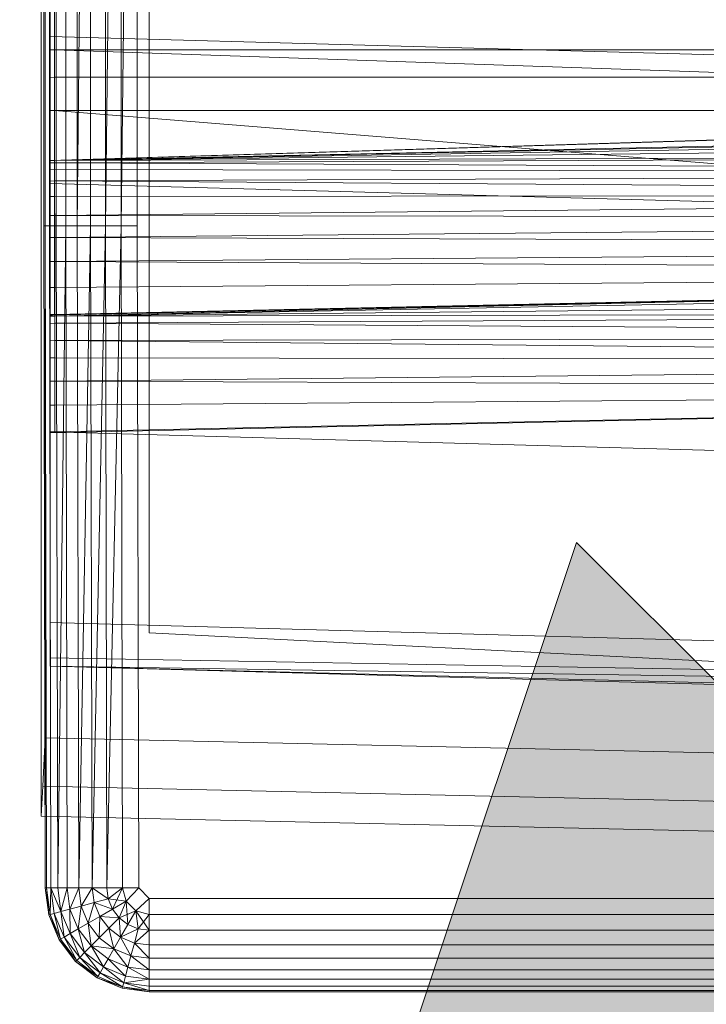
# Model space of a CAD drawing. Header units: metres. Extents: x 397.7 to 427.5, y 12.7 to 28.4.
# Tile 83 of 89: x 407.5496 to 407.6464, y 27.0295 to 27.1684. Entities that reach past the tile are written whole.
import ezdxf

# ---------------------------------------------------------------- set-up
doc = ezdxf.new("R2010")
doc.units = ezdxf.units.M
doc.layers.add('A-DETL-____-MBND', color=7, linetype='Continuous', lineweight=18)
doc.layers.add('A-DETL-GENF-OTLN', color=7, linetype='Continuous', lineweight=18)

# ---------------------------------------------------------------- blocks, each defined once
blk = doc.blocks.new('Family - Inodor P4-154500-07_ENLLUMENAT_P4')
at = {"layer": 'A-DETL-____-MBND', "color": 253, "true_color": 0xaaaaaa}
for p, q in [((0.00056, 0.01465), (0.00056, 0.38826)), ((0.00056, 0.01465), (0.00056, 0.38826)), ((0, 0.36417), (0, 0.03582)), ((0, 0.03582), (0, 0.36417)), ((0.00056, 0.36417), (0.00056, 0.03582)), ((0.00056, 0.03582), (0.00056, 0.36417)), ((0.01521, 0.35403), (0.01521, 0.05064)), ((0.01521, 0.35403), (0.01521, 0.05064)), ((0.00036, 0.10805), (0.00036, 0.29485)), ((0.00036, 0.10805), (0.00036, 0.29485)), ((0.00056, 0.10805), (0.00056, 0.29485)), ((0.00056, 0.29485), (0.00056, 0.10805)), ((0.00056, 0.10805), (0.00056, 0.29485)), ((0.00116, 0.10805), (0.00116, 0.29485)), ((0.00116, 0.29485), (0.00116, 0.10805)), ((0.00116, 0.10805), (0.00116, 0.29485)), ((0.00213, 0.10805), (0.00213, 0.29485)), ((0.00213, 0.29485), (0.00213, 0.10805)), ((0.00213, 0.10805), (0.00213, 0.29485)), ((0.00345, 0.10805), (0.00345, 0.29485)), ((0.00345, 0.29485), (0.00345, 0.10805)), ((0.00345, 0.10805), (0.00345, 0.29485)), ((0.00508, 0.10805), (0.00508, 0.29485)), ((0.00508, 0.29485), (0.00508, 0.10805)), ((0.00696, 0.29485), (0.00508, 0.10805)), ((0.00508, 0.10805), (0.00508, 0.29485)), ((0.00508, 0.10805), (0.00696, 0.29485)), ((0.00696, 0.10805), (0.00696, 0.29485)), ((0.00696, 0.10805), (0.00696, 0.29485)), ((0.00696, 0.10805), (0.00696, 0.29485)), ((0.00904, 0.10805), (0.00904, 0.29485)), ((0.00904, 0.29485), (0.00904, 0.10805)), ((0.01126, 0.29485), (0.00904, 0.10805)), ((0.00904, 0.10805), (0.00904, 0.29485)), ((0.00904, 0.10805), (0.01126, 0.29485)), ((0.01126, 0.10805), (0.01126, 0.29485)), ((0.01354, 0.29485), (0.01126, 0.10805)), ((0.01126, 0.10805), (0.01126, 0.29485)), ((0.01126, 0.10805), (0.01126, 0.29485)), ((0.01126, 0.10805), (0.01354, 0.29485)), ((0.01354, 0.10805), (0.01354, 0.29485)), ((0.01354, 0.29485), (0.01354, 0.10805)), ((0.01354, 0.10805), (0.01354, 0.29485)), ((0.00127, 0.11722), (0.00127, 0.28262)), ((0.00127, 0.13284), (0.00127, 0.26701)), ((0.00127, 0.267), (0.00127, 0.13339)), ((0.00186, 0.13288), (0.00186, 0.26697)), ((0.00186, 0.13288), (0.00186, 0.26697)), ((0.00186, 0.26697), (0.00186, 0.13288)), ((0.00186, 0.13288), (0.00186, 0.26697)), ((0.00127, 0.13475), (0.00127, 0.15852)), ((0.51095, 0.12067), (0.00127, 0.13475)), ((0.00127, 0.11399), (0.00127, 0.13475)), ((0.52327, 0.1334), (0.00127, 0.11723)), ((0.00127, 0.13339), (0.00127, 0.13285)), ((0.00187, 0.11726), (0.52327, 0.1334)), ((0.00187, 0.11726), (0.52327, 0.1334)), ((0.00186, 0.13288), (0.00127, 0.13284)), ((0.00186, 0.13288), (0.00127, 0.13284)), ((0.00186, 0.13288), (0.00127, 0.13285)), ((0.00186, 0.13288), (0.00127, 0.13285)), ((0.00127, 0.13285), (0.00127, 0.12897)), ((0.00127, 0.13284), (0.00127, 0.11728)), ((0.28176, 0.13288), (0.00186, 0.13288)), ((0.28176, 0.13288), (0.00186, 0.13288)), ((0.28176, 0.12326), (0.00186, 0.13288)), ((0.00186, 0.13288), (0.00187, 0.11726)), ((0.28176, 0.12326), (0.00186, 0.13288)), ((0.00187, 0.11726), (0.00186, 0.13288)), ((0.00186, 0.13288), (0.28176, 0.13288)), ((0.28176, 0.13288), (0.00186, 0.13288)), ((0.00186, 0.12899), (0.00186, 0.13288)), ((0.00186, 0.13288), (0.00186, 0.12899)), ((0.00187, 0.11726), (0.51154, 0.13288)), ((0.00187, 0.11726), (0.51154, 0.13288)), ((0.00186, 0.12899), (0.00127, 0.12897)), ((0.00186, 0.12899), (0.00127, 0.12897)), ((0.00127, 0.12897), (0.00127, 0.12431)), ((0.00186, 0.12899), (0.28176, 0.12899)), ((0.28176, 0.12899), (0.00186, 0.12899)), ((0.00186, 0.12431), (0.00186, 0.12899)), ((0.00186, 0.12899), (0.00186, 0.12431)), ((0.00186, 0.12431), (0.00127, 0.12431)), ((0.00127, 0.12431), (0.00186, 0.12431)), ((0.00127, 0.12431), (0.00127, 0.1243)), ((0.00186, 0.12431), (0.00127, 0.1243)), ((0.00127, 0.1243), (0.00186, 0.12431)), ((0.00186, 0.12431), (0.00127, 0.12428)), ((0.00186, 0.12431), (0.00127, 0.12428)), ((0.00127, 0.1243), (0.00127, 0.12428)), ((0.00127, 0.12428), (0.00127, 0.09539)), ((0.00186, 0.12431), (0.28176, 0.12431)), ((0.28176, 0.12431), (0.00186, 0.12431)), ((0.28175, 0.10165), (0.00186, 0.12431)), ((0.00186, 0.12431), (0.00192, 0.09531)), ((0.28175, 0.10165), (0.00186, 0.12431)), ((0.00192, 0.09531), (0.00186, 0.12431)), ((0.00187, 0.11726), (0.28176, 0.12326)), ((0.00187, 0.11726), (0.28176, 0.12326)), ((0.28176, 0.12326), (0.00187, 0.11726)), ((0.00187, 0.11726), (0.28176, 0.12326)), ((0.28176, 0.12295), (0.00187, 0.11726)), ((0.00187, 0.11726), (0.28176, 0.12295)), ((0.28176, 0.12197), (0.00187, 0.11726)), ((0.00187, 0.11726), (0.28176, 0.12197)), ((0.28176, 0.12037), (0.00187, 0.11726)), ((0.00187, 0.11726), (0.28176, 0.12037)), ((0.28176, 0.11819), (0.00187, 0.11726)), ((0.00187, 0.11694), (0.28176, 0.11819)), ((0.00187, 0.11726), (0.28176, 0.11819)), ((0.00187, 0.11694), (0.28176, 0.11819)), ((0.00187, 0.11726), (0.00127, 0.11728)), ((0.00127, 0.11728), (0.00187, 0.11726)), ((0.00127, 0.11728), (0.00127, 0.11723)), ((0.00127, 0.11722), (0.00187, 0.11726)), ((0.00187, 0.11726), (0.00127, 0.11722)), ((0.00187, 0.11726), (0.00127, 0.11723)), ((0.00187, 0.11726), (0.00127, 0.11723)), ((0.00127, 0.11722), (0.00127, 0.11691)), ((0.00187, 0.11694), (0.00127, 0.11691)), ((0.00187, 0.11694), (0.00127, 0.11691)), ((0.00127, 0.11691), (0.00127, 0.11594)), ((0.00187, 0.11694), (0.00187, 0.11726)), ((0.00187, 0.11726), (0.00187, 0.11694)), ((0.28176, 0.11552), (0.00187, 0.11694)), ((0.28176, 0.11552), (0.00187, 0.11694)), ((0.00187, 0.11596), (0.00187, 0.11694)), ((0.00187, 0.11694), (0.00187, 0.11596)), ((0.00187, 0.11596), (0.00127, 0.11594)), ((0.00187, 0.11596), (0.00127, 0.11594)), ((0.00127, 0.11594), (0.00127, 0.11434)), ((0.28176, 0.11552), (0.00187, 0.11596)), ((0.28176, 0.11552), (0.00187, 0.11596)), ((0.00187, 0.11436), (0.00187, 0.11596)), ((0.00187, 0.11596), (0.00187, 0.11436)), ((0.28176, 0.11552), (0.00187, 0.11436)), ((0.00187, 0.11436), (0.28176, 0.11552)), ((0.00187, 0.11436), (0.00127, 0.11434)), ((0.00187, 0.11436), (0.00127, 0.11434)), ((0.00127, 0.11434), (0.00127, 0.11218)), ((0.51095, 0.09991), (0.00127, 0.11399)), ((0.00127, 0.07896), (0.00127, 0.11399)), ((0.28176, 0.11242), (0.00187, 0.11436)), ((0.28176, 0.11242), (0.00187, 0.11436)), ((0.00187, 0.11219), (0.00187, 0.11436)), ((0.00187, 0.11436), (0.00187, 0.11219)), ((0.00187, 0.11219), (0.00127, 0.11218)), ((0.00187, 0.11219), (0.00127, 0.11218)), ((0.00127, 0.11218), (0.00127, 0.10951)), ((0.28176, 0.11242), (0.00187, 0.11219)), ((0.00187, 0.10951), (0.28176, 0.11242)), ((0.00187, 0.11219), (0.28176, 0.11242)), ((0.00187, 0.10951), (0.28176, 0.11242)), ((0.00187, 0.10951), (0.00187, 0.11219)), ((0.00187, 0.11219), (0.00187, 0.10951)), ((0.00187, 0.10951), (0.00127, 0.10951)), ((0.00127, 0.10951), (0.00187, 0.10951)), ((0.00187, 0.10951), (0.00127, 0.10951)), ((0.00187, 0.10951), (0.00127, 0.10951)), ((0.00127, 0.10951), (0.00127, 0.10642)), ((0.28176, 0.10898), (0.00187, 0.10951)), ((0.28176, 0.10898), (0.00187, 0.10951)), ((0.00187, 0.10641), (0.00187, 0.10951)), ((0.00187, 0.10951), (0.00187, 0.10641)), ((0.28176, 0.10898), (0.00187, 0.10641)), ((0.00187, 0.10641), (0.28176, 0.10898)), ((0.00056, 0.10805), (0.00036, 0.10805)), ((0.00056, 0.01465), (0.00036, 0.10805)), ((0.00036, 0.10805), (0.00056, 0.10805)), ((0.00056, 0.10805), (0.00036, 0.10805)), ((0.00056, 0.01465), (0.00036, 0.10805)), ((0.00116, 0.10805), (0.00056, 0.10805)), ((0.00076, 0.01465), (0.00056, 0.10805)), ((0.00056, 0.10805), (0.00116, 0.10805)), ((0.00056, 0.10805), (0.00056, 0.01465)), ((0.00116, 0.10805), (0.00056, 0.10805)), ((0.00076, 0.01465), (0.00056, 0.10805)), ((0.00076, 0.01465), (0.00056, 0.10805)), ((0.00056, 0.01465), (0.00056, 0.10805)), ((0.00213, 0.10805), (0.00116, 0.10805)), ((0.00136, 0.01465), (0.00116, 0.10805)), ((0.00116, 0.10805), (0.00213, 0.10805)), ((0.00116, 0.10805), (0.00136, 0.01465)), ((0.00213, 0.10805), (0.00116, 0.10805)), ((0.00136, 0.01465), (0.00116, 0.10805)), ((0.00345, 0.10805), (0.00213, 0.10805)), ((0.00233, 0.01465), (0.00213, 0.10805)), ((0.00213, 0.10805), (0.00345, 0.10805)), ((0.00213, 0.10805), (0.00233, 0.01465)), ((0.00345, 0.10805), (0.00213, 0.10805)), ((0.00233, 0.01465), (0.00213, 0.10805)), ((0.00345, 0.10805), (0.00233, 0.01465)), ((0.00233, 0.01465), (0.00345, 0.10805)), ((0.00365, 0.01465), (0.00345, 0.10805)), ((0.00345, 0.10805), (0.00508, 0.10805)), ((0.00508, 0.10805), (0.00345, 0.10805)), ((0.00365, 0.01465), (0.00345, 0.10805)), ((0.00365, 0.01465), (0.00345, 0.10805)), ((0.00528, 0.01465), (0.00508, 0.10805)), ((0.00696, 0.10805), (0.00508, 0.10805)), ((0.00508, 0.10805), (0.00528, 0.01465)), ((0.00696, 0.10805), (0.00508, 0.10805)), ((0.00528, 0.01465), (0.00508, 0.10805)), ((0.00696, 0.10805), (0.00528, 0.01465)), ((0.00528, 0.01465), (0.00696, 0.10805)), ((0.00716, 0.01465), (0.00696, 0.10805)), ((0.00696, 0.10805), (0.00904, 0.10805)), ((0.00904, 0.10805), (0.00696, 0.10805)), ((0.00716, 0.01465), (0.00696, 0.10805)), ((0.00716, 0.01465), (0.00696, 0.10805)), ((0.00904, 0.10805), (0.00716, 0.01465)), ((0.00716, 0.01465), (0.00904, 0.10805)), ((0.00924, 0.01465), (0.00904, 0.10805)), ((0.01126, 0.10805), (0.00904, 0.10805)), ((0.01126, 0.10805), (0.00904, 0.10805)), ((0.00924, 0.01465), (0.00904, 0.10805)), ((0.00924, 0.01465), (0.00904, 0.10805)), ((0.01126, 0.10805), (0.00924, 0.01465)), ((0.00924, 0.01465), (0.01126, 0.10805)), ((0.01146, 0.01465), (0.01126, 0.10805)), ((0.01354, 0.10805), (0.01126, 0.10805)), ((0.01354, 0.10805), (0.01126, 0.10805)), ((0.01146, 0.01465), (0.01126, 0.10805)), ((0.01146, 0.01465), (0.01126, 0.10805)), ((0.01374, 0.01465), (0.01354, 0.10805)), ((0.01354, 0.10805), (0.01374, 0.01465)), ((0.01354, 0.10805), (0.01374, 0.01465)), ((0.00187, 0.10641), (0.00127, 0.10642)), ((0.00127, 0.10642), (0.00187, 0.10641)), ((0.00127, 0.10642), (0.00127, 0.10642)), ((0.00187, 0.10641), (0.00127, 0.10642)), ((0.00127, 0.10642), (0.00187, 0.10641)), ((0.00127, 0.10642), (0.00127, 0.10641)), ((0.00187, 0.10641), (0.00127, 0.10641)), ((0.00187, 0.10641), (0.00127, 0.10641)), ((0.00127, 0.10641), (0.00127, 0.10299)), ((0.28176, 0.10533), (0.00187, 0.10641)), ((0.00187, 0.10641), (0.00187, 0.10298)), ((0.28176, 0.10533), (0.00187, 0.10641)), ((0.00187, 0.10298), (0.00187, 0.10641)), ((0.28176, 0.10533), (0.00187, 0.10298)), ((0.00187, 0.10298), (0.28176, 0.10533)), ((0.00187, 0.10298), (0.00127, 0.10299)), ((0.00127, 0.10299), (0.00187, 0.10298)), ((0.00127, 0.10299), (0.00127, 0.10298)), ((0.00187, 0.10298), (0.00127, 0.10298)), ((0.00127, 0.10298), (0.00187, 0.10298)), ((0.00127, 0.10298), (0.00127, 0.10297)), ((0.00187, 0.10298), (0.00127, 0.10297)), ((0.00187, 0.10298), (0.00127, 0.10297)), ((0.00127, 0.10297), (0.00127, 0.09933)), ((0.28176, 0.10156), (0.00187, 0.10298)), ((0.28176, 0.10156), (0.00187, 0.10298)), ((0.00187, 0.09932), (0.00187, 0.10298)), ((0.00187, 0.10298), (0.00187, 0.09932)), ((0.28176, 0.10156), (0.00127, 0.09542)), ((0.28176, 0.10156), (0.00187, 0.09932)), ((0.00187, 0.09555), (0.28176, 0.10156)), ((0.00187, 0.09932), (0.28176, 0.10156)), ((0.00187, 0.09555), (0.28176, 0.10156)), ((0.28175, 0.10165), (0.00192, 0.09531)), ((0.00192, 0.09531), (0.28175, 0.10165)), ((0.28181, 0.10065), (0.00192, 0.09531)), ((0.00192, 0.09531), (0.28181, 0.10065)), ((0.00187, 0.09932), (0.00127, 0.09933)), ((0.00127, 0.09933), (0.00187, 0.09932)), ((0.00127, 0.09933), (0.00127, 0.09932)), ((0.00187, 0.09932), (0.00127, 0.09932)), ((0.00187, 0.09932), (0.00127, 0.09932)), ((0.00127, 0.09932), (0.00127, 0.09556)), ((0.00187, 0.09555), (0.00187, 0.09932)), ((0.00187, 0.09932), (0.00187, 0.09555)), ((0.28181, 0.0982), (0.00192, 0.09531)), ((0.00192, 0.09531), (0.28181, 0.0982)), ((0.00187, 0.09555), (0.00127, 0.09556)), ((0.00127, 0.09556), (0.00187, 0.09555)), ((0.00127, 0.09556), (0.00127, 0.09555)), ((0.00187, 0.09555), (0.00127, 0.09552)), ((0.00187, 0.09555), (0.00127, 0.09555)), ((0.00127, 0.09555), (0.00187, 0.09555)), ((0.00127, 0.09555), (0.00127, 0.09553)), ((0.00187, 0.09555), (0.00127, 0.09553)), ((0.00127, 0.09553), (0.00187, 0.09555)), ((0.00187, 0.09555), (0.00127, 0.09552)), ((0.00127, 0.09553), (0.00127, 0.09552)), ((0.00127, 0.09552), (0.00127, 0.09542)), ((0.00192, 0.09531), (0.00127, 0.09539)), ((0.00127, 0.09539), (0.00192, 0.09531)), ((0.00127, 0.09539), (0.00127, 0.09528)), ((0.00192, 0.09531), (0.00127, 0.09528)), ((0.00192, 0.09531), (0.00127, 0.09528)), ((0.00127, 0.09528), (0.00127, 0.09428)), ((0.28181, 0.09576), (0.00192, 0.09531)), ((0.00192, 0.09431), (0.28181, 0.09576)), ((0.00192, 0.09531), (0.28181, 0.09576)), ((0.00192, 0.09431), (0.28181, 0.09576)), ((0.00192, 0.09431), (0.00192, 0.09531)), ((0.00192, 0.09531), (0.00192, 0.09431)), ((0.00192, 0.09431), (0.00127, 0.09428)), ((0.00192, 0.09431), (0.00127, 0.09428)), ((0.00127, 0.09428), (0.00127, 0.09183)), ((0.28181, 0.09248), (0.00192, 0.09431)), ((0.28181, 0.09248), (0.00192, 0.09431)), ((0.00192, 0.09185), (0.00192, 0.09431)), ((0.00192, 0.09431), (0.00192, 0.09185)), ((0.00192, 0.09185), (0.00127, 0.09183)), ((0.00192, 0.09185), (0.00127, 0.09183)), ((0.00127, 0.09183), (0.00127, 0.08941)), ((0.28181, 0.09248), (0.00192, 0.09185)), ((0.00192, 0.09185), (0.28181, 0.09248)), ((0.28181, 0.08906), (0.00192, 0.09185)), ((0.28181, 0.08906), (0.00192, 0.09185)), ((0.00192, 0.08942), (0.00192, 0.09185)), ((0.00192, 0.09185), (0.00192, 0.08942)), ((0.00192, 0.08942), (0.00127, 0.08941)), ((0.00192, 0.08942), (0.00127, 0.08941)), ((0.00127, 0.08941), (0.00127, 0.08614)), ((0.28181, 0.08906), (0.00192, 0.08942)), ((0.28181, 0.08906), (0.00192, 0.08942)), ((0.00192, 0.08614), (0.00192, 0.08942)), ((0.00192, 0.08942), (0.00192, 0.08614)), ((0.28181, 0.08906), (0.00192, 0.08614)), ((0.00192, 0.08614), (0.28181, 0.08906)), ((0.00192, 0.08614), (0.00127, 0.08614)), ((0.00127, 0.08614), (0.00192, 0.08614)), ((0.00127, 0.08614), (0.00127, 0.08614)), ((0.00192, 0.08614), (0.00127, 0.08614)), ((0.00192, 0.08614), (0.00127, 0.08614)), ((0.00127, 0.08614), (0.00127, 0.08273)), ((0.28181, 0.08497), (0.00192, 0.08614)), ((0.00192, 0.08614), (0.00192, 0.08272)), ((0.28181, 0.08497), (0.00192, 0.08614)), ((0.00192, 0.08272), (0.00192, 0.08614)), ((0.28181, 0.08497), (0.00127, 0.07882)), ((0.28181, 0.08497), (0.00192, 0.08272)), ((0.00192, 0.07896), (0.28181, 0.08497)), ((0.00192, 0.08272), (0.28181, 0.08497)), ((0.00192, 0.07896), (0.28181, 0.08497)), ((0.00192, 0.08272), (0.00127, 0.08273)), ((0.00127, 0.08273), (0.00192, 0.08272)), ((0.00127, 0.08273), (0.00127, 0.08272)), ((0.00192, 0.08272), (0.00127, 0.08272)), ((0.00127, 0.08272), (0.00192, 0.08272)), ((0.00127, 0.08272), (0.00127, 0.08271)), ((0.00192, 0.08272), (0.00127, 0.08271)), ((0.00192, 0.08272), (0.00127, 0.08271)), ((0.00127, 0.08271), (0.00127, 0.07897)), ((0.00192, 0.07896), (0.00192, 0.08272)), ((0.00192, 0.08272), (0.00192, 0.07896)), ((0.00192, 0.07896), (0.00127, 0.07897)), ((0.00127, 0.07897), (0.00192, 0.07896)), ((0.00127, 0.07897), (0.00127, 0.07896)), ((0.51095, 0.06488), (0.00127, 0.07896)), ((0.00127, 0.05207), (0.00127, 0.07896)), ((0.00192, 0.07896), (0.00127, 0.07894)), ((0.00192, 0.07896), (0.00127, 0.07896)), ((0.00127, 0.07896), (0.00192, 0.07896)), ((0.00127, 0.07896), (0.00127, 0.07894)), ((0.00192, 0.07896), (0.00127, 0.07894)), ((0.00127, 0.07894), (0.00192, 0.07896)), ((0.00192, 0.07896), (0.00127, 0.07894)), ((0.00127, 0.07894), (0.00127, 0.07882)), ((0.00127, 0.07894), (0.00127, 0.07894)), ((0.51095, 0.03799), (0.00127, 0.05207)), ((0.00127, 0.04712), (0.00127, 0.05207)), ((0.01521, 0.05064), (0.15161, 0.0437)), ((0.17966, 0.04228), (0.01521, 0.05064)), ((0.51095, 0.03799), (0.00127, 0.04712)), ((0.00127, 0.04594), (0.00127, 0.04712)), ((0.51095, 0.03799), (0.00127, 0.04594)), ((0.51095, 0.03305), (0.00127, 0.04594)), ((0.51095, 0.03186), (0.00127, 0.04594)), ((0, 0.03582), (0, 0.02899)), ((0, 0.02899), (0, 0.03582)), ((0.00056, 0.03582), (0.00022, 0.02899)), ((0.00022, 0.02899), (0.00056, 0.03582)), ((0.00056, 0.03582), (0.31998, 0.0287)), ((0.00056, 0.03582), (0.31998, 0.0287)), ((0.00022, 0.02899), (0, 0.02477)), ((0, 0.02477), (0.00022, 0.02899)), ((0, 0.02899), (0, 0.02477)), ((0, 0.02477), (0, 0.02899)), ((0.00022, 0.02899), (0.31971, 0.02187)), ((0.00022, 0.02899), (0.31971, 0.02187)), ((0, 0.02477), (0.31954, 0.01764)), ((0, 0.02477), (0.31954, 0.01764)), ((0.00106, 0.01086), (0.00056, 0.01465)), ((0.00106, 0.01086), (0.00056, 0.01465)), ((0.00076, 0.01465), (0.00056, 0.01465)), ((0.00106, 0.01086), (0.00056, 0.01465)), ((0.00076, 0.01465), (0.00056, 0.01465)), ((0.00076, 0.01465), (0.00056, 0.01465)), ((0.00106, 0.01086), (0.00056, 0.01465)), ((0.00136, 0.01465), (0.00076, 0.01465)), ((0.00126, 0.01091), (0.00076, 0.01465)), ((0.00076, 0.01465), (0.00136, 0.01465)), ((0.00076, 0.01465), (0.00106, 0.01086)), ((0.00136, 0.01465), (0.00076, 0.01465)), ((0.00126, 0.01091), (0.00076, 0.01465)), ((0.00126, 0.01091), (0.00076, 0.01465)), ((0.00106, 0.01086), (0.00076, 0.01465)), ((0.00136, 0.01465), (0.00126, 0.01091)), ((0.00126, 0.01091), (0.00136, 0.01465)), ((0.00233, 0.01465), (0.00136, 0.01465)), ((0.00183, 0.01106), (0.00136, 0.01465)), ((0.00136, 0.01465), (0.00233, 0.01465)), ((0.00233, 0.01465), (0.00136, 0.01465)), ((0.00277, 0.01132), (0.00136, 0.01465)), ((0.00277, 0.01132), (0.00136, 0.01465)), ((0.00183, 0.01106), (0.00136, 0.01465)), ((0.00183, 0.01106), (0.00136, 0.01465)), ((0.00365, 0.01465), (0.00233, 0.01465)), ((0.00233, 0.01465), (0.00277, 0.01132)), ((0.00365, 0.01465), (0.00233, 0.01465)), ((0.00233, 0.01465), (0.00277, 0.01132)), ((0.00365, 0.01465), (0.00233, 0.01465)), ((0.00277, 0.01132), (0.00233, 0.01465)), ((0.00365, 0.01465), (0.00277, 0.01132)), ((0.00277, 0.01132), (0.00365, 0.01465)), ((0.00528, 0.01465), (0.00365, 0.01465)), ((0.00405, 0.01166), (0.00365, 0.01465)), ((0.00365, 0.01465), (0.00528, 0.01465)), ((0.00528, 0.01465), (0.00365, 0.01465)), ((0.00405, 0.01166), (0.00365, 0.01465)), ((0.00405, 0.01166), (0.00365, 0.01465)), ((0.00528, 0.01465), (0.00405, 0.01166)), ((0.00405, 0.01166), (0.00528, 0.01465)), ((0.00716, 0.01465), (0.00528, 0.01465)), ((0.00562, 0.01208), (0.00528, 0.01465)), ((0.00716, 0.01465), (0.00528, 0.01465)), ((0.00716, 0.01465), (0.00528, 0.01465)), ((0.00562, 0.01208), (0.00528, 0.01465)), ((0.00562, 0.01208), (0.00528, 0.01465)), ((0.00716, 0.01465), (0.00562, 0.01208)), ((0.00562, 0.01208), (0.00716, 0.01465)), ((0.00924, 0.01465), (0.00716, 0.01465)), ((0.00744, 0.01257), (0.00716, 0.01465)), ((0.00924, 0.01465), (0.00716, 0.01465)), ((0.00924, 0.01465), (0.00716, 0.01465)), ((0.00945, 0.01311), (0.00716, 0.01465)), ((0.00945, 0.01311), (0.00716, 0.01465)), ((0.00744, 0.01257), (0.00716, 0.01465)), ((0.00744, 0.01257), (0.00716, 0.01465)), ((0.01146, 0.01465), (0.00924, 0.01465)), ((0.00924, 0.01465), (0.00945, 0.01311)), ((0.01146, 0.01465), (0.00924, 0.01465)), ((0.00924, 0.01465), (0.00945, 0.01311)), ((0.01146, 0.01465), (0.00924, 0.01465)), ((0.00945, 0.01311), (0.00924, 0.01465)), ((0.01146, 0.01465), (0.00945, 0.01311)), ((0.01146, 0.01465), (0.00945, 0.01311)), ((0.00945, 0.01311), (0.01146, 0.01465)), ((0.01004, 0.01167), (0.01146, 0.01465)), ((0.01004, 0.01167), (0.01146, 0.01465)), ((0.01374, 0.01465), (0.01146, 0.01465)), ((0.01196, 0.01277), (0.01146, 0.01465)), ((0.01146, 0.01465), (0.01374, 0.01465)), ((0.01196, 0.01277), (0.01146, 0.01465)), ((0.01146, 0.01465), (0.01374, 0.01465)), ((0.01196, 0.01277), (0.01146, 0.01465)), ((0.01374, 0.01465), (0.01196, 0.01277)), ((0.01196, 0.01277), (0.01374, 0.01465)), ((0.01196, 0.01277), (0.01374, 0.01465)), ((0.01521, 0.01318), (0.01374, 0.01465)), ((0.01374, 0.01465), (0.01521, 0.01318)), ((0.01521, 0.01318), (0.01374, 0.01465)), ((0.00744, 0.01257), (0.00562, 0.01208)), ((0.00744, 0.01257), (0.00562, 0.01208)), ((0.00562, 0.01208), (0.00744, 0.01257)), ((0.00661, 0.00968), (0.00744, 0.01257)), ((0.00661, 0.00968), (0.00744, 0.01257)), ((0.00945, 0.01311), (0.00744, 0.01257)), ((0.00945, 0.01311), (0.00744, 0.01257)), ((0.00744, 0.01257), (0.00945, 0.01311)), ((0.00824, 0.01062), (0.00744, 0.01257)), ((0.01004, 0.01167), (0.00744, 0.01257)), ((0.01004, 0.01167), (0.00744, 0.01257)), ((0.00824, 0.01062), (0.00744, 0.01257)), ((0.00824, 0.01062), (0.00744, 0.01257)), ((0.01196, 0.01277), (0.00945, 0.01311)), ((0.01004, 0.01167), (0.00945, 0.01311)), ((0.01004, 0.01167), (0.00945, 0.01311)), ((0.01004, 0.01167), (0.00945, 0.01311)), ((0.01196, 0.01277), (0.01004, 0.01167)), ((0.01196, 0.01277), (0.01004, 0.01167)), ((0.01004, 0.01167), (0.01196, 0.01277)), ((0.01196, 0.01277), (0.01099, 0.01043)), ((0.01099, 0.01043), (0.01196, 0.01277)), ((0.01099, 0.01043), (0.01196, 0.01277)), ((0.01334, 0.0114), (0.01196, 0.01277)), ((0.01196, 0.01277), (0.01334, 0.0114)), ((0.01334, 0.0114), (0.01196, 0.01277)), ((0.01223, 0.00948), (0.01196, 0.01277)), ((0.01223, 0.00948), (0.01196, 0.01277)), ((0.01521, 0.01318), (0.01334, 0.0114)), ((0.01521, 0.01318), (0.01334, 0.0114)), ((0.01334, 0.0114), (0.01521, 0.01318)), ((0.15024, 0.01318), (0.01521, 0.01318)), ((0.01521, 0.0109), (0.01521, 0.01318)), ((0.01521, 0.01318), (0.15024, 0.01318)), ((0.15024, 0.01318), (0.01521, 0.01318)), ((0.01521, 0.0109), (0.01521, 0.01318)), ((0.01521, 0.0109), (0.01521, 0.01318)), ((0.00277, 0.01132), (0.00183, 0.01106)), ((0.00277, 0.01132), (0.00183, 0.01106)), ((0.00183, 0.01106), (0.00277, 0.01132)), ((0.00405, 0.01166), (0.00277, 0.01132)), ((0.00405, 0.01166), (0.00277, 0.01132)), ((0.00277, 0.01132), (0.00405, 0.01166)), ((0.00406, 0.00821), (0.00277, 0.01132)), ((0.00406, 0.00821), (0.00277, 0.01132)), ((0.00322, 0.00772), (0.00277, 0.01132)), ((0.00406, 0.00821), (0.00277, 0.01132)), ((0.00322, 0.00772), (0.00277, 0.01132)), ((0.00562, 0.01208), (0.00405, 0.01166)), ((0.00562, 0.01208), (0.00405, 0.01166)), ((0.00405, 0.01166), (0.00562, 0.01208)), ((0.0052, 0.00887), (0.00405, 0.01166)), ((0.0052, 0.00887), (0.00405, 0.01166)), ((0.00406, 0.00821), (0.00405, 0.01166)), ((0.0052, 0.00887), (0.00405, 0.01166)), ((0.00406, 0.00821), (0.00405, 0.01166)), ((0.0052, 0.00887), (0.00562, 0.01208)), ((0.0052, 0.00887), (0.00562, 0.01208)), ((0.00661, 0.00968), (0.00562, 0.01208)), ((0.00661, 0.00968), (0.00562, 0.01208)), ((0.00661, 0.00968), (0.00562, 0.01208)), ((0.01004, 0.01167), (0.00824, 0.01062)), ((0.01004, 0.01167), (0.00824, 0.01062)), ((0.00824, 0.01062), (0.01004, 0.01167)), ((0.01099, 0.01043), (0.01004, 0.01167)), ((0.01099, 0.01043), (0.01004, 0.01167)), ((0.01099, 0.01043), (0.01004, 0.01167)), ((0.01334, 0.0114), (0.01099, 0.01043)), ((0.01334, 0.0114), (0.01223, 0.00948)), ((0.01334, 0.0114), (0.01223, 0.00948)), ((0.01223, 0.00948), (0.01334, 0.0114)), ((0.01521, 0.0109), (0.01334, 0.0114)), ((0.01367, 0.00888), (0.01334, 0.0114)), ((0.01521, 0.0109), (0.01334, 0.0114)), ((0.01367, 0.00888), (0.01334, 0.0114)), ((0.01521, 0.0109), (0.01334, 0.0114)), ((0.01521, 0.00868), (0.01334, 0.0114)), ((0.01521, 0.00868), (0.01334, 0.0114)), ((0.01367, 0.00888), (0.01334, 0.0114)), ((0.00126, 0.01091), (0.00106, 0.01086)), ((0.00126, 0.01091), (0.00106, 0.01086)), ((0.00106, 0.01086), (0.00126, 0.01091)), ((0.00253, 0.00733), (0.00106, 0.01086)), ((0.00253, 0.00733), (0.00106, 0.01086)), ((0.00253, 0.00733), (0.00106, 0.01086)), ((0.00253, 0.00733), (0.00106, 0.01086)), ((0.00183, 0.01106), (0.00126, 0.01091)), ((0.00183, 0.01106), (0.00126, 0.01091)), ((0.00126, 0.01091), (0.00183, 0.01106)), ((0.0027, 0.00743), (0.00126, 0.01091)), ((0.0027, 0.00743), (0.00126, 0.01091)), ((0.00253, 0.00733), (0.00126, 0.01091)), ((0.0027, 0.00743), (0.00126, 0.01091)), ((0.00253, 0.00733), (0.00126, 0.01091)), ((0.00322, 0.00772), (0.00183, 0.01106)), ((0.00322, 0.00772), (0.00183, 0.01106)), ((0.0027, 0.00743), (0.00183, 0.01106)), ((0.00322, 0.00772), (0.00183, 0.01106)), ((0.0027, 0.00743), (0.00183, 0.01106)), ((0.00824, 0.01062), (0.00661, 0.00968)), ((0.00824, 0.01062), (0.00661, 0.00968)), ((0.00661, 0.00968), (0.00824, 0.01062)), ((0.00819, 0.00763), (0.00824, 0.01062)), ((0.00819, 0.00763), (0.00824, 0.01062)), ((0.00952, 0.00896), (0.00824, 0.01062)), ((0.01099, 0.01043), (0.00824, 0.01062)), ((0.01099, 0.01043), (0.00824, 0.01062)), ((0.00952, 0.00896), (0.00824, 0.01062)), ((0.00952, 0.00896), (0.00824, 0.01062)), ((0.01099, 0.01043), (0.00952, 0.00896)), ((0.01099, 0.01043), (0.00952, 0.00896)), ((0.00952, 0.00896), (0.01099, 0.01043)), ((0.01223, 0.00948), (0.01099, 0.01043)), ((0.01223, 0.00948), (0.01099, 0.01043)), ((0.01223, 0.00948), (0.01099, 0.01043)), ((0.01119, 0.00768), (0.01099, 0.01043)), ((0.01119, 0.00768), (0.01099, 0.01043)), ((0.01521, 0.0109), (0.01367, 0.00888)), ((0.15024, 0.0109), (0.01521, 0.0109)), ((0.01521, 0.00868), (0.01521, 0.0109)), ((0.01521, 0.0109), (0.15024, 0.0109)), ((0.01521, 0.0109), (0.01521, 0.00868)), ((0.15024, 0.0109), (0.01521, 0.0109)), ((0.01521, 0.00868), (0.01521, 0.0109)), ((0.0052, 0.00887), (0.00406, 0.00821)), ((0.0052, 0.00887), (0.00406, 0.00821)), ((0.00406, 0.00821), (0.0052, 0.00887)), ((0.00661, 0.00968), (0.0052, 0.00887)), ((0.00661, 0.00968), (0.0052, 0.00887)), ((0.0052, 0.00887), (0.00661, 0.00968)), ((0.00704, 0.00648), (0.0052, 0.00887)), ((0.00704, 0.00648), (0.0052, 0.00887)), ((0.00611, 0.00554), (0.0052, 0.00887)), ((0.00704, 0.00648), (0.0052, 0.00887)), ((0.00611, 0.00554), (0.0052, 0.00887)), ((0.00819, 0.00763), (0.00661, 0.00968)), ((0.00819, 0.00763), (0.00661, 0.00968)), ((0.00704, 0.00648), (0.00661, 0.00968)), ((0.00819, 0.00763), (0.00661, 0.00968)), ((0.00704, 0.00648), (0.00661, 0.00968)), ((0.00952, 0.00896), (0.00819, 0.00763)), ((0.00952, 0.00896), (0.00819, 0.00763)), ((0.00819, 0.00763), (0.00952, 0.00896)), ((0.01119, 0.00768), (0.00952, 0.00896)), ((0.01119, 0.00768), (0.00952, 0.00896)), ((0.01119, 0.00768), (0.00952, 0.00896)), ((0.01025, 0.00605), (0.00952, 0.00896)), ((0.01025, 0.00605), (0.00952, 0.00896)), ((0.01223, 0.00948), (0.01119, 0.00768)), ((0.01223, 0.00948), (0.01119, 0.00768)), ((0.01119, 0.00768), (0.01223, 0.00948)), ((0.01367, 0.00888), (0.01119, 0.00768)), ((0.01119, 0.00768), (0.01367, 0.00888)), ((0.01367, 0.00888), (0.01223, 0.00948)), ((0.01367, 0.00888), (0.01223, 0.00948)), ((0.01367, 0.00888), (0.01223, 0.00948)), ((0.01313, 0.00687), (0.01367, 0.00888)), ((0.01313, 0.00687), (0.01367, 0.00888)), ((0.01313, 0.00687), (0.01367, 0.00888)), ((0.01521, 0.00868), (0.01313, 0.00687)), ((0.01313, 0.00687), (0.01521, 0.00868)), ((0.01521, 0.00868), (0.01367, 0.00888)), ((0.01521, 0.00868), (0.01367, 0.00888)), ((0.01521, 0.00868), (0.01367, 0.00888)), ((0.15024, 0.00868), (0.01521, 0.00868)), ((0.01521, 0.0066), (0.01521, 0.00868)), ((0.01521, 0.00868), (0.15024, 0.00868)), ((0.15024, 0.00868), (0.01521, 0.00868)), ((0.01521, 0.0066), (0.01521, 0.00868)), ((0.01521, 0.0066), (0.01521, 0.00868)), ((0.0027, 0.00743), (0.00253, 0.00733)), ((0.0027, 0.00743), (0.00253, 0.00733)), ((0.00253, 0.00733), (0.0027, 0.00743)), ((0.00485, 0.00429), (0.00253, 0.00733)), ((0.00485, 0.00429), (0.00253, 0.00733)), ((0.00485, 0.00429), (0.00253, 0.00733)), ((0.00485, 0.00429), (0.00253, 0.00733)), ((0.00322, 0.00772), (0.0027, 0.00743)), ((0.00322, 0.00772), (0.0027, 0.00743)), ((0.0027, 0.00743), (0.00322, 0.00772)), ((0.005, 0.00443), (0.0027, 0.00743)), ((0.005, 0.00443), (0.0027, 0.00743)), ((0.00485, 0.00429), (0.0027, 0.00743)), ((0.005, 0.00443), (0.0027, 0.00743)), ((0.00485, 0.00429), (0.0027, 0.00743)), ((0.00406, 0.00821), (0.00322, 0.00772)), ((0.00406, 0.00821), (0.00322, 0.00772)), ((0.00322, 0.00772), (0.00406, 0.00821)), ((0.00542, 0.00485), (0.00322, 0.00772)), ((0.00542, 0.00485), (0.00322, 0.00772)), ((0.005, 0.00443), (0.00322, 0.00772)), ((0.00542, 0.00485), (0.00322, 0.00772)), ((0.005, 0.00443), (0.00322, 0.00772)), ((0.00611, 0.00554), (0.00406, 0.00821)), ((0.00611, 0.00554), (0.00406, 0.00821)), ((0.00542, 0.00485), (0.00406, 0.00821)), ((0.00611, 0.00554), (0.00406, 0.00821)), ((0.00542, 0.00485), (0.00406, 0.00821)), ((0.00819, 0.00763), (0.00704, 0.00648)), ((0.00819, 0.00763), (0.00704, 0.00648)), ((0.00704, 0.00648), (0.00819, 0.00763)), ((0.01025, 0.00605), (0.00819, 0.00763)), ((0.01025, 0.00605), (0.00819, 0.00763)), ((0.01025, 0.00605), (0.00819, 0.00763)), ((0.01119, 0.00768), (0.01025, 0.00605)), ((0.01119, 0.00768), (0.01025, 0.00605)), ((0.01025, 0.00605), (0.01119, 0.00768)), ((0.01313, 0.00687), (0.01119, 0.00768)), ((0.01313, 0.00687), (0.01119, 0.00768)), ((0.01313, 0.00687), (0.01119, 0.00768)), ((0.01264, 0.00505), (0.01119, 0.00768)), ((0.01264, 0.00505), (0.01119, 0.00768)), ((0.00704, 0.00648), (0.00611, 0.00554)), ((0.00704, 0.00648), (0.00611, 0.00554)), ((0.00611, 0.00554), (0.00704, 0.00648)), ((0.00943, 0.00464), (0.00704, 0.00648)), ((0.01025, 0.00605), (0.00704, 0.00648)), ((0.01025, 0.00605), (0.00704, 0.00648)), ((0.00943, 0.00464), (0.00704, 0.00648)), ((0.00877, 0.0035), (0.00704, 0.00648)), ((0.00943, 0.00464), (0.00704, 0.00648)), ((0.00877, 0.0035), (0.00704, 0.00648)), ((0.01025, 0.00605), (0.00943, 0.00464)), ((0.01025, 0.00605), (0.00943, 0.00464)), ((0.00943, 0.00464), (0.01025, 0.00605)), ((0.01264, 0.00505), (0.01025, 0.00605)), ((0.01264, 0.00505), (0.01025, 0.00605)), ((0.01264, 0.00505), (0.01025, 0.00605)), ((0.01222, 0.00348), (0.01025, 0.00605)), ((0.01222, 0.00348), (0.01025, 0.00605)), ((0.01313, 0.00687), (0.01264, 0.00505)), ((0.01313, 0.00687), (0.01264, 0.00505)), ((0.01264, 0.00505), (0.01313, 0.00687)), ((0.01521, 0.0066), (0.01313, 0.00687)), ((0.01521, 0.0066), (0.01313, 0.00687)), ((0.01521, 0.0066), (0.01313, 0.00687)), ((0.01521, 0.00472), (0.01313, 0.00687)), ((0.01521, 0.00472), (0.01313, 0.00687)), ((0.15024, 0.0066), (0.01521, 0.0066)), ((0.01521, 0.0066), (0.01521, 0.00472)), ((0.01521, 0.0066), (0.15024, 0.0066)), ((0.01521, 0.0066), (0.01521, 0.00472)), ((0.15024, 0.0066), (0.01521, 0.0066)), ((0.01521, 0.00472), (0.01521, 0.0066)), ((0.005, 0.00443), (0.00485, 0.00429)), ((0.005, 0.00443), (0.00485, 0.00429)), ((0.00485, 0.00429), (0.005, 0.00443)), ((0.00789, 0.00196), (0.00485, 0.00429)), ((0.00789, 0.00196), (0.00485, 0.00429)), ((0.00789, 0.00196), (0.00485, 0.00429)), ((0.00799, 0.00214), (0.00485, 0.00429)), ((0.00799, 0.00214), (0.00485, 0.00429)), ((0.00789, 0.00196), (0.00485, 0.00429)), ((0.00542, 0.00485), (0.005, 0.00443)), ((0.00542, 0.00485), (0.005, 0.00443)), ((0.005, 0.00443), (0.00542, 0.00485)), ((0.00799, 0.00214), (0.005, 0.00443)), ((0.00799, 0.00214), (0.005, 0.00443)), ((0.00799, 0.00214), (0.005, 0.00443)), ((0.00611, 0.00554), (0.00542, 0.00485)), ((0.00611, 0.00554), (0.00542, 0.00485)), ((0.00542, 0.00485), (0.00611, 0.00554)), ((0.00829, 0.00265), (0.00542, 0.00485)), ((0.00829, 0.00265), (0.00542, 0.00485)), ((0.00799, 0.00214), (0.00542, 0.00485)), ((0.00829, 0.00265), (0.00542, 0.00485)), ((0.00799, 0.00214), (0.00542, 0.00485)), ((0.00877, 0.0035), (0.00611, 0.00554)), ((0.00877, 0.0035), (0.00611, 0.00554)), ((0.00829, 0.00265), (0.00611, 0.00554)), ((0.00877, 0.0035), (0.00611, 0.00554)), ((0.00829, 0.00265), (0.00611, 0.00554)), ((0.00943, 0.00464), (0.00877, 0.0035)), ((0.00943, 0.00464), (0.00877, 0.0035)), ((0.00877, 0.0035), (0.00943, 0.00464)), ((0.01222, 0.00348), (0.00943, 0.00464)), ((0.01222, 0.00348), (0.00943, 0.00464)), ((0.01188, 0.00221), (0.00943, 0.00464)), ((0.01222, 0.00348), (0.00943, 0.00464)), ((0.01188, 0.00221), (0.00943, 0.00464)), ((0.01264, 0.00505), (0.01222, 0.00348)), ((0.01264, 0.00505), (0.01222, 0.00348)), ((0.01222, 0.00348), (0.01264, 0.00505)), ((0.01521, 0.00472), (0.01264, 0.00505)), ((0.01521, 0.00472), (0.01264, 0.00505)), ((0.01521, 0.00472), (0.01264, 0.00505)), ((0.01521, 0.00309), (0.01264, 0.00505)), ((0.01521, 0.00309), (0.01264, 0.00505)), ((0.15024, 0.00472), (0.01521, 0.00472)), ((0.01521, 0.00472), (0.01521, 0.00309)), ((0.01521, 0.00472), (0.15024, 0.00472)), ((0.01521, 0.00472), (0.01521, 0.00309)), ((0.15024, 0.00472), (0.01521, 0.00472)), ((0.01521, 0.00309), (0.01521, 0.00472)), ((0.00877, 0.0035), (0.00829, 0.00265)), ((0.00877, 0.0035), (0.00829, 0.00265)), ((0.00829, 0.00265), (0.00877, 0.0035)), ((0.01188, 0.00221), (0.00877, 0.0035)), ((0.01188, 0.00221), (0.00877, 0.0035)), ((0.01163, 0.00127), (0.00877, 0.0035)), ((0.01188, 0.00221), (0.00877, 0.0035)), ((0.01163, 0.00127), (0.00877, 0.0035)), ((0.01222, 0.00348), (0.01188, 0.00221)), ((0.01222, 0.00348), (0.01188, 0.00221)), ((0.01188, 0.00221), (0.01222, 0.00348)), ((0.01521, 0.00309), (0.01222, 0.00348)), ((0.01521, 0.00309), (0.01222, 0.00348)), ((0.01521, 0.00309), (0.01222, 0.00348)), ((0.01521, 0.00177), (0.01222, 0.00348)), ((0.01521, 0.00177), (0.01222, 0.00348)), ((0.15024, 0.00309), (0.01521, 0.00309)), ((0.01521, 0.00309), (0.01521, 0.00177)), ((0.01521, 0.00309), (0.15024, 0.00309)), ((0.01521, 0.00309), (0.01521, 0.00177)), ((0.15024, 0.00309), (0.01521, 0.00309)), ((0.01521, 0.00177), (0.01521, 0.00309)), ((0.00799, 0.00214), (0.00789, 0.00196)), ((0.00799, 0.00214), (0.00789, 0.00196)), ((0.00789, 0.00196), (0.00799, 0.00214)), ((0.01142, 0.0005), (0.00789, 0.00196)), ((0.01142, 0.0005), (0.00789, 0.00196)), ((0.01142, 0.0005), (0.00789, 0.00196)), ((0.01147, 0.00069), (0.00789, 0.00196)), ((0.01147, 0.00069), (0.00789, 0.00196)), ((0.01142, 0.0005), (0.00789, 0.00196)), ((0.00829, 0.00265), (0.00799, 0.00214)), ((0.00829, 0.00265), (0.00799, 0.00214)), ((0.00799, 0.00214), (0.00829, 0.00265)), ((0.01147, 0.00069), (0.00799, 0.00214)), ((0.01147, 0.00069), (0.00799, 0.00214)), ((0.01147, 0.00069), (0.00799, 0.00214)), ((0.01163, 0.00127), (0.00829, 0.00265)), ((0.01163, 0.00127), (0.00829, 0.00265)), ((0.01147, 0.00069), (0.00829, 0.00265)), ((0.01163, 0.00127), (0.00829, 0.00265)), ((0.01147, 0.00069), (0.00829, 0.00265)), ((0.01188, 0.00221), (0.01163, 0.00127)), ((0.01188, 0.00221), (0.01163, 0.00127)), ((0.01163, 0.00127), (0.01188, 0.00221)), ((0.01521, 0.00177), (0.01163, 0.00127)), ((0.01163, 0.00127), (0.01521, 0.00177)), ((0.01521, 0.00177), (0.01188, 0.00221)), ((0.01521, 0.00177), (0.01188, 0.00221)), ((0.01521, 0.00177), (0.01188, 0.00221)), ((0.15024, 0.00177), (0.01521, 0.00177)), ((0.01521, 0.0008), (0.01521, 0.00177)), ((0.01521, 0.00177), (0.15024, 0.00177)), ((0.15024, 0.00177), (0.01521, 0.00177)), ((0.01521, 0.0008), (0.01521, 0.00177)), ((0.01521, 0.0008), (0.01521, 0.00177)), ((0.01147, 0.00069), (0.01142, 0.0005)), ((0.01147, 0.00069), (0.01142, 0.0005)), ((0.01142, 0.0005), (0.01147, 0.00069)), ((0.01521, 0), (0.01142, 0.0005)), ((0.01521, 0), (0.01142, 0.0005)), ((0.01521, 0), (0.01142, 0.0005)), ((0.01521, 0), (0.01142, 0.0005)), ((0.01163, 0.00127), (0.01147, 0.00069)), ((0.01163, 0.00127), (0.01147, 0.00069)), ((0.01147, 0.00069), (0.01163, 0.00127)), ((0.01521, 0.0002), (0.01147, 0.00069)), ((0.01521, 0.0002), (0.01147, 0.00069)), ((0.01521, 0), (0.01147, 0.00069)), ((0.01521, 0.0002), (0.01147, 0.00069)), ((0.01521, 0), (0.01147, 0.00069)), ((0.01521, 0.0008), (0.01163, 0.00127)), ((0.01521, 0.0008), (0.01163, 0.00127)), ((0.01521, 0.0008), (0.01163, 0.00127)), ((0.01521, 0.0002), (0.01163, 0.00127)), ((0.01521, 0.0002), (0.01163, 0.00127)), ((0.15024, 0.0008), (0.01521, 0.0008)), ((0.01521, 0.0008), (0.01521, 0.0002)), ((0.01521, 0.0008), (0.15024, 0.0008)), ((0.01521, 0.0008), (0.01521, 0.0002)), ((0.15024, 0.0008), (0.01521, 0.0008)), ((0.01521, 0.0002), (0.01521, 0.0008)), ((0.15024, 0.0002), (0.01521, 0.0002)), ((0.01521, 0.0002), (0.01521, 0)), ((0.01521, 0.0002), (0.15024, 0.0002)), ((0.01521, 0.0002), (0.01521, 0)), ((0.15024, 0.0002), (0.01521, 0.0002)), ((0.01521, 0), (0.01521, 0.0002)), ((0.15024, 0), (0.01521, 0)), ((0.15024, 0), (0.01521, 0)), ((0.15024, 0), (0.01521, 0)), ((0.01521, 0), (0.15024, 0))]:
    blk.add_line(p, q, dxfattribs=at)
blk = doc.blocks.new('LONDR55-XX_ZZ-ARQ-CAA-M3D-Londres55_ifc-1-07_ENLLUMENAT_P4')
at = {"layer": 'A-DETL-____-MBND', "color": 253, "lineweight": 18, "true_color": 0xaaaaaa}
blk.add_blockref('Family - Inodor P4-154500-07_ENLLUMENAT_P4', (407.55268, 27.03126), dxfattribs=at)
blk = doc.blocks.new('ZYR_06_01 Detector Presència Paret - Detector 90º-841973-07_ENLLUMENAT_P4')
at = {"layer": 'A-DETL-GENF-OTLN', "true_color": 0x00c400}
blk.add_hatch(color=92, dxfattribs=at).paths.add_polyline_path([(0, 0), (0.125, 0.25), (-0.125, 0.25)])
at = {"layer": 'A-DETL-GENF-OTLN', "color": 92, "true_color": 0x00c400}
for p, q in [((-0.125, 0.25), (0.125, 0.25)), ((0, 0), (-0.125, 0.25)), ((-0.125, 0.25), (0, 0)), ((-0.125, 0.25), (0.125, 0.25))]:
    blk.add_line(p, q, dxfattribs=at)

msp = doc.modelspace()

# ---------------------------------------------------------------- block references
at = {"lineweight": 5}
msp.add_blockref('LONDR55-XX_ZZ-ARQ-CAA-M3D-Londres55_ifc-1-07_ENLLUMENAT_P4', (0, 0), dxfattribs=at)
at = {"layer": 'A-DETL-GENF-OTLN', "color": 92, "true_color": 0x00c400, "rotation": 315.0000000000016}
msp.add_blockref('ZYR_06_01 Detector Presència Paret - Detector 90º-841973-07_ENLLUMENAT_P4', (407.53973, 26.82946), dxfattribs=at)

doc.saveas('drawing.dxf')
